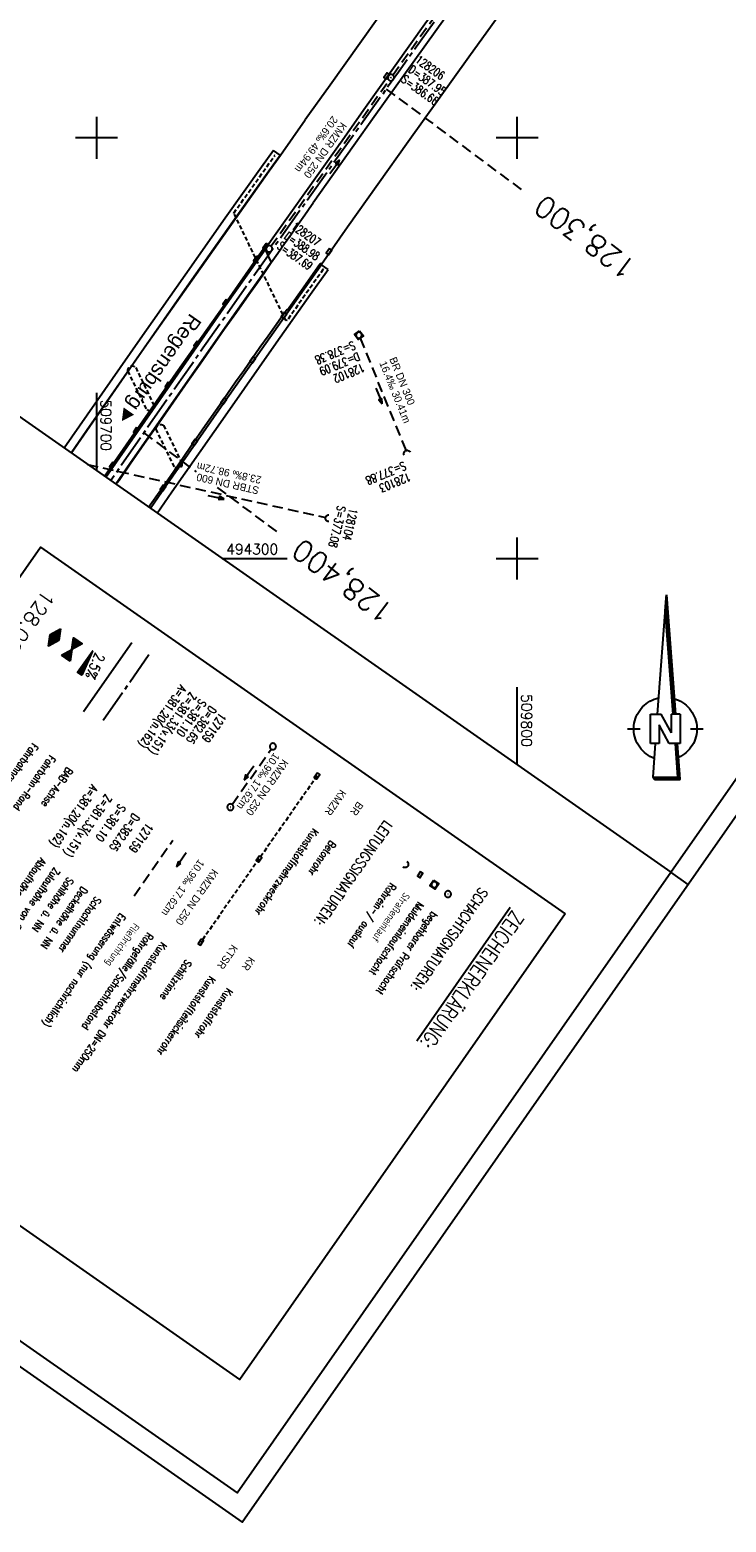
# Model space of a CAD drawing. Extents: x 509491 to 510385, y 494071 to 495171.
# Tile 2 of 9: x 509684 to 509850, y 494071 to 494426. Entities that reach past the tile are written whole.
import ezdxf
from ezdxf.enums import TextEntityAlignment as Align

# ---------------------------------------------------------------- set-up
doc = ezdxf.new("R2010")
doc.units = 0
doc.header["$LTSCALE"] = 10
doc.header["$MEASUREMENT"] = 0
for name, pattern in [('ACHSE', [5.5, 4, -0.5, 0.5, -0.5]), ('LT00', [0]), ('LT17', [0.15, 0.1, -0.05]), ('STRICHLINIE2', [0.375, 0.25, -0.125])]:
    doc.linetypes.add(name, pattern=pattern)
doc.layers.get('0').update_dxf_attribs({"linetype": 'LT00'})
for name, color, linetype in [('--HALTUNG', 7, 'STRICHLINIE2'), ('--HALTUNGSBESCHRIFT', 140, 'Continuous'), ('--SCHACHTBESCHRIFT', 5, 'Continuous'), ('--ZEICHENERKLÄR', 7, 'Continuous'), ('-BESCH', 7, 'STRICHLINIE2'), ('-BESCH-nachrichtlich', 81, 'STRICHLINIE2'), ('-BKAN001', 140, 'LT00'), ('-BSCH001', 5, 'LT00'), ('-Halt-Pfeil', 4, 'Continuous'), ('-RICHTUNG-NAME', 250, 'Continuous'), ('025', 7, 'Continuous'), ('035', 250, 'Continuous'), ('1401', 7, 'Continuous'), ('A-TEXT-KILOMETER', 30, 'LT17'), ('AX-020', 250, 'ACHSE'), ('HTP_WEST', 11, 'LT00'), ('QUER_OST', 11, 'LT00'), ('RAHMEN', 250, 'Continuous'), ('SCHLITZRINNE-KATASTER', 182, 'LT17'), ('V_AFBR_BAB', 250, 'LT00'), ('V_BFBR_BAB', 250, 'LT00'), ('V_BR_KAPPE', 30, 'LT00'), ('V_BR_WID', 30, 'LT17'), ('V_BRUECK', 30, 'LT17'), ('V_KA_MULD', 182, 'LT00'), ('V_KA_PRUF', 182, 'LT00'), ('V_RASTER', 250, 'LT00'), ('V_SINKK', 182, 'LT00'), ('V_UK_DURCH', 182, 'LT00')]:
    doc.layers.add(name, color=color, linetype=linetype)
doc.styles.add('Arial', font='ARIAL.TTF')
doc.styles.add('Haltungsbeschriftung', font='ARIAL.TTF', dxfattribs={"width": 0.75})
doc.styles.add('Kilometrierung', font='romans.shx')
doc.styles.add('ROMANS', font='romans.shx', dxfattribs={"width": 0.8})
doc.styles.add('schachtbeschriftung', font='romans.shx', dxfattribs={"height": 2})
doc.styles.get("Standard").update_dxf_attribs({"font": 'romans.shx', "width": 0.8})

# ---------------------------------------------------------------- blocks, each defined once
blk = doc.blocks.new('SYMB1401')
at = {"color": 0, "linetype": 'ByBlock'}
for p, q in [((-0.397083, 0.691572), (0.022917, 6.361572)), ((0.352917, 0.691572), (-0.027083, 5.691572)), ((0.362917, 0.691572), (-0.022083, 5.758572)), ((0.372917, 0.691572), (-0.017083, 5.825572)), ((0.382917, 0.691572), (-0.012083, 5.892572)), ((0.392917, 0.691572), (-0.007083, 5.958572)), ((0.402917, 0.691572), (-0.002083, 6.025572)), ((0.412917, 0.691572), (0.002917, 6.092572)), ((0.422917, 0.691572), (0.007917, 6.159572)), ((0.432917, 0.691572), (0.012917, 6.226572)), ((0.442917, 0.691572), (0.017917, 6.293572)), ((0.022917, 6.361572), (0.452917, 0.691572)), ((-0.727083, -0.708428), (-0.727083, 0.691572)), ((-0.727083, 0.691572), (-0.217083, 0.691572)), ((0.162917, -0.708428), (-0.327083, 0.181572)), ((-0.327083, 0.181572), (-0.327083, -0.708428)), ((0.272917, -0.198428), (-0.217083, 0.691572)), ((0.272917, -0.198428), (0.272917, 0.691572)), ((0.672917, 0.691572), (0.272917, 0.691572)), ((0.672917, 0.691572), (0.672917, -0.708428)), ((-1.827083, -0.008428), (-1.227083, -0.008428)), ((-0.327083, -0.708428), (-0.727083, -0.708428)), ((-0.507083, -0.708428), (-0.627083, -2.308428)), ((0.672917, -0.708428), (0.162917, -0.708428)), ((0.572917, -2.308428), (0.452917, -0.708428)), ((0.582916, -2.318428), (0.462917, -0.708428)), ((0.682917, -2.408428), (0.552917, -0.708428)), ((1.172916, -0.008428), (1.772917, -0.008428)), ((-0.627083, -2.308428), (0.572917, -2.308428)), ((-0.617083, -2.318428), (0.582916, -2.318428))]:
    blk.add_line(p, q, dxfattribs=at)
for points in [[(-1.526069, -0.059916), (-1.526094, 0.050035), (-1.518071, 0.159693), (-1.502041, 0.268469), (-1.47809, 0.37578), (-1.446348, 0.481049), (-1.406984, 0.583712), (-1.360209, 0.683217), (-1.306276, 0.779032), (-1.245473, 0.87064), (-1.178126, 0.957552), (-1.104597, 1.0393), (-1.025281, 1.115445), (-0.940603, 1.185579), (-0.851018, 1.249326), (-0.757006, 1.306344), (-0.659072, 1.356326), (-0.557742, 1.399004), (-0.45356, 1.434149), (-0.347084, 1.461573)], [(0.392916, 1.431572), (0.497466, 1.396917), (0.599189, 1.354678), (0.697537, 1.305084), (0.791977, 1.248403), (0.882001, 1.184941), (0.967121, 1.11504), (1.04688, 1.039078), (1.120846, 0.957464), (1.18862, 0.87064), (1.249835, 0.779074), (1.304163, 0.68326), (1.351308, 0.583716), (1.391017, 0.480979), (1.423076, 0.375604), (1.44731, 0.268159), (1.463591, 0.159225), (1.471828, 0.049389), (1.471979, -0.060755)], [(-0.557083, -1.408428), (-0.658433, -1.365798), (-0.75639, -1.315862), (-0.850428, -1.258889), (-0.940044, -1.195184), (-1.024754, -1.125089), (-1.104106, -1.048981), (-1.177673, -0.967268), (-1.245061, -0.880388), (-1.305907, -0.788808), (-1.359886, -0.693019), (-1.406707, -0.593536), (-1.446119, -0.490891), (-1.477911, -0.385637), (-1.501912, -0.278338), (-1.517993, -0.169569), (-1.526069, -0.059916)], [(-0.607083, -2.328428), (0.592916, -2.328428), (0.472917, -0.708428)], [(-0.597083, -2.338428), (0.602917, -2.338428), (0.482917, -0.708428)], [(-0.587083, -2.348428), (0.612917, -2.348428), (0.492917, -0.708428)], [(-0.577083, -2.358428), (0.622917, -2.358428), (0.502917, -0.708428)], [(-0.567083, -2.368428), (0.632917, -2.368428), (0.512917, -0.708428)], [(-0.557083, -2.378428), (0.642917, -2.378428), (0.522917, -0.708428)], [(-0.547083, -2.388428), (0.652917, -2.388428), (0.532917, -0.708428)], [(-0.537083, -2.398428), (0.662917, -2.398428), (0.542917, -0.708428)], [(-0.532084, -2.403428), (0.672917, -2.403428), (0.547917, -0.708428)], [(1.471979, -0.060755), (1.464042, -0.170612), (1.44806, -0.279591), (1.42412, -0.387102), (1.39235, -0.492564), (1.352922, -0.59541), (1.30605, -0.695083), (1.251985, -0.791045), (1.19102, -0.882778), (1.123485, -0.969787), (1.049743, -1.051603), (0.970192, -1.127784), (0.885263, -1.197918), (0.795414, -1.261626), (0.701129, -1.318565), (0.602918, -1.368428)], [(-0.627083, -2.308428), (-0.527083, -2.408428), (0.682917, -2.408428)]]:
    blk.add_lwpolyline(points, dxfattribs=at)
blk = doc.blocks.new('SYMB1107')
at = {"color": 0, "linetype": 'ByBlock'}
for points in [[(-0.2, 0), (-0.196157, 0.039018), (-0.184776, 0.076537), (-0.166294, 0.111114), (-0.141421, 0.141421), (-0.111114, 0.166294), (-0.076537, 0.184776), (-0.039018, 0.196157), (0, 0.2)], [(0, 0.2), (0.039018, 0.196157), (0.076537, 0.184776), (0.111114, 0.166294), (0.141421, 0.141421), (0.166294, 0.111114), (0.184776, 0.076537), (0.196157, 0.039018), (0.2, 0)]]:
    blk.add_lwpolyline(points, dxfattribs=at)
blk = doc.blocks.new('SYMB0003')
at = {"color": 0, "linetype": 'ByBlock'}
for p, q in [((-0.015712, 0), (0.010166, 0.012015)), ((0, -0.021257), (-0.015712, 0)), ((0.010166, 0.012015), (0, -0.021257))]:
    blk.add_line(p, q, dxfattribs=at)
for points in [[(-0.031395, 0.499013), (-0.093691, 0.491144), (-0.154509, 0.475528), (-0.21289, 0.452414), (-0.267913, 0.422164), (-0.318712, 0.385257), (-0.364484, 0.342274), (-0.404509, 0.293893), (-0.438154, 0.240877), (-0.464888, 0.184062), (-0.484292, 0.124345), (-0.496058, 0.062667), (-0.5, 0)], [(-0.5, 0), (-0.496058, -0.062667), (-0.484292, -0.124345), (-0.464888, -0.184062), (-0.438154, -0.240877), (-0.404509, -0.293893), (-0.364485, -0.342274), (-0.318712, -0.385257), (-0.267914, -0.422164), (-0.21289, -0.452414), (-0.154509, -0.475529), (-0.093691, -0.491144), (-0.031395, -0.499014), (0.031395, -0.499014)], [(0.5, 0), (0.496057, 0.062667), (0.484292, 0.124345), (0.464888, 0.184062), (0.438153, 0.240877), (0.404509, 0.293893), (0.364484, 0.342274), (0.318712, 0.385257), (0.267913, 0.422164), (0.21289, 0.452414), (0.154509, 0.475528), (0.093691, 0.491144), (0.031395, 0.499013), (-0.031395, 0.499013)], [(0.031395, -0.499014), (0.093691, -0.491144), (0.154509, -0.475529), (0.21289, -0.452414), (0.267914, -0.422164), (0.318712, -0.385257), (0.364485, -0.342274), (0.404509, -0.293893), (0.438154, -0.240877), (0.464889, -0.184062), (0.484292, -0.124345), (0.496058, -0.062667), (0.5, 0)]]:
    blk.add_lwpolyline(points, dxfattribs=at)
blk = doc.blocks.new('SYMB1210')
at = {"color": 0, "linetype": 'ByBlock'}
blk.add_line((0.018815, -0.179014), (0.055623, -0.17119), dxfattribs=at)
for points in [[(-0.2, -0.2), (-0.2, 0.2), (0.2, 0.2), (0.2, -0.2), (-0.2, -0.2)], [(0.018815, 0.179014), (-0.018815, 0.179014), (-0.055623, 0.17119), (-0.09, 0.155885), (-0.120444, 0.133766), (-0.145623, 0.105801), (-0.164438, 0.073213), (-0.176067, 0.037424), (-0.18, 0)], [(-0.18, 0), (-0.176067, -0.037424), (-0.164438, -0.073213), (-0.145623, -0.105801), (-0.120444, -0.133766), (-0.09, -0.155885), (-0.055623, -0.17119), (-0.018815, -0.179014), (0.018815, -0.179014)], [(0.18, 0), (0.176067, 0.037424), (0.164438, 0.073213), (0.145623, 0.105801), (0.120444, 0.133766), (0.09, 0.155885), (0.055623, 0.17119), (0.018815, 0.179014)], [(0.055623, -0.17119), (0.09, -0.155885), (0.120444, -0.133766), (0.145623, -0.105801), (0.164438, -0.073213), (0.176067, -0.037424), (0.18, 0)]]:
    blk.add_lwpolyline(points, dxfattribs=at)
blk = doc.blocks.new('SYMB0011')
at = {"color": 0, "linetype": 'ByBlock'}
for p, q in [((0.5, 0), (-0.5, 0)), ((0, 0.5), (0, -0.5))]:
    blk.add_line(p, q, dxfattribs=at)
blk = doc.blocks.new('SYMB0652')
at = {"color": 0, "linetype": 'ByBlock'}
blk.add_lwpolyline([(-0.15, -0.075), (0.15, -0.075), (0.15, 0.075), (-0.15, 0.075), (-0.15, -0.075)], dxfattribs=at)
blk = doc.blocks.new('SYMB0071')
at = {"color": 0, "linetype": 'ByBlock'}
for p, q in [((-0.5, 0), (0, 0.25)), ((0, -0.25), (-0.5, 0)), ((-0.5, 0), (-0.5, 0)), ((-0.48, -0.01), (-0.48, 0.01)), ((-0.46, -0.02), (-0.46, 0.02)), ((-0.44, -0.03), (-0.44, 0.03)), ((-0.42, -0.04), (-0.42, 0.04)), ((-0.4, -0.05), (-0.4, 0.05)), ((-0.38, -0.06), (-0.38, 0.06)), ((-0.36, -0.07), (-0.36, 0.07)), ((-0.34, -0.08), (-0.34, 0.08)), ((-0.32, -0.09), (-0.32, 0.09)), ((-0.3, -0.1), (-0.3, 0.1)), ((-0.28, -0.11), (-0.28, 0.11)), ((-0.26, -0.12), (-0.26, 0.12)), ((-0.24, -0.13), (-0.24, 0.13)), ((-0.22, -0.14), (-0.22, 0.14)), ((-0.2, -0.15), (-0.2, 0.15)), ((-0.18, -0.16), (-0.18, 0.16)), ((-0.16, -0.17), (-0.16, 0.17)), ((-0.14, -0.18), (-0.14, 0.18)), ((-0.12, -0.19), (-0.12, 0.19)), ((-0.1, -0.2), (-0.1, 0.2)), ((-0.08, -0.21), (-0.08, 0.21)), ((-0.06, -0.22), (-0.06, 0.22)), ((-0.04, -0.23), (-0.04, 0.23)), ((-0.02, -0.24), (-0.02, 0.24)), ((0, 0.25), (0.5, 0)), ((0, -0.25), (0, 0.25)), ((0.5, 0), (0, -0.25)), ((0.02, -0.24), (0.02, 0.24)), ((0.04, -0.23), (0.04, 0.23)), ((0.06, -0.22), (0.06, 0.22)), ((0.08, -0.21), (0.08, 0.21)), ((0.1, -0.2), (0.1, 0.2)), ((0.12, -0.19), (0.12, 0.19)), ((0.14, -0.18), (0.14, 0.18)), ((0.16, -0.17), (0.16, 0.17)), ((0.18, -0.16), (0.18, 0.16)), ((0.2, -0.15), (0.2, 0.15)), ((0.22, -0.14), (0.22, 0.14)), ((0.24, -0.13), (0.24, 0.13)), ((0.26, -0.12), (0.26, 0.12)), ((0.28, -0.11), (0.28, 0.11)), ((0.3, -0.1), (0.3, 0.1)), ((0.32, -0.09), (0.32, 0.09)), ((0.34, -0.08), (0.34, 0.08)), ((0.36, -0.07), (0.36, 0.07)), ((0.38, -0.06), (0.38, 0.06)), ((0.4, -0.05), (0.4, 0.05)), ((0.42, -0.04), (0.42, 0.04)), ((0.44, -0.03), (0.44, 0.03)), ((0.46, -0.02), (0.46, 0.02)), ((0.48, -0.01), (0.48, 0.01))]:
    blk.add_line(p, q, dxfattribs=at)
blk = doc.blocks.new('SYMB0072')
at = {"color": 0, "linetype": 'ByBlock'}
for p, q in [((-0.5, -0.25), (-0.5, 0.25)), ((-0.5, 0.25), (0, 0)), ((-0.5, -0.25), (-0.5, 0.25)), ((0, 0), (-0.5, -0.25)), ((-0.48, -0.24), (-0.48, 0.24)), ((-0.46, -0.23), (-0.46, 0.23)), ((-0.44, -0.22), (-0.44, 0.22)), ((-0.42, -0.21), (-0.42, 0.21)), ((-0.4, -0.2), (-0.4, 0.2)), ((-0.38, -0.19), (-0.38, 0.19)), ((-0.36, -0.18), (-0.36, 0.18)), ((-0.34, -0.17), (-0.34, 0.17)), ((-0.32, -0.16), (-0.32, 0.16)), ((-0.3, -0.15), (-0.3, 0.15)), ((-0.28, -0.14), (-0.28, 0.14)), ((-0.26, -0.13), (-0.26, 0.13)), ((-0.24, -0.12), (-0.24, 0.12)), ((-0.22, -0.11), (-0.22, 0.11)), ((-0.2, -0.1), (-0.2, 0.1)), ((-0.18, -0.09), (-0.18, 0.09)), ((-0.16, -0.08), (-0.16, 0.08)), ((-0.14, -0.07), (-0.14, 0.07)), ((-0.12, -0.06), (-0.12, 0.06)), ((-0.1, -0.05), (-0.1, 0.05)), ((-0.08, -0.04), (-0.08, 0.04)), ((-0.06, -0.03), (-0.06, 0.03)), ((-0.04, -0.02), (-0.04, 0.02)), ((-0.02, -0.01), (-0.02, 0.01)), ((0.02, -0.01), (0.02, 0.01)), ((0.04, -0.02), (0.04, 0.02)), ((0.06, -0.03), (0.06, 0.03)), ((0.08, -0.04), (0.08, 0.04)), ((0.1, -0.05), (0.1, 0.05)), ((0.12, -0.06), (0.12, 0.06)), ((0.14, -0.07), (0.14, 0.07)), ((0.16, -0.08), (0.16, 0.08)), ((0.18, -0.09), (0.18, 0.09)), ((0.2, -0.1), (0.2, 0.1)), ((0.22, -0.11), (0.22, 0.11)), ((0.24, -0.12), (0.24, 0.12)), ((0.26, -0.13), (0.26, 0.13)), ((0.28, -0.14), (0.28, 0.14)), ((0.3, -0.15), (0.3, 0.15)), ((0.32, -0.16), (0.32, 0.16)), ((0.34, -0.17), (0.34, 0.17)), ((0.36, -0.18), (0.36, 0.18)), ((0.38, -0.19), (0.38, 0.19)), ((0.4, -0.2), (0.4, 0.2)), ((0.42, -0.21), (0.42, 0.21)), ((0.44, -0.22), (0.44, 0.22)), ((0.46, -0.23), (0.46, 0.23)), ((0.48, -0.24), (0.48, 0.24)), ((0.5, -0.25), (0.5, 0.25))]:
    blk.add_line(p, q, dxfattribs=at)
blk.add_lwpolyline([(0, 0), (0.5, 0.25), (0.5, -0.25), (0, 0)], dxfattribs=at)
blk = doc.blocks.new('SYMB0070')
at = {"color": 0, "linetype": 'ByBlock'}
for p, q in [((-0.5, 0), (0.2, 0)), ((0.5, 0), (0.2, 0.1)), ((0.2, 0.1), (0.2, 0)), ((0.468, 0), (0.21, 0.086)), ((0.21, 0.086), (0.21, -0.086)), ((0.21, -0.086), (0.468, 0)), ((0.22, -0.072), (0.437, 0)), ((0.23, -0.058), (0.405, 0)), ((0.24, -0.045), (0.374, 0)), ((0.342, 0), (0.25, 0.031)), ((0.25, 0.031), (0.25, -0.031)), ((0.25, -0.031), (0.342, 0)), ((0.26, -0.017), (0.31, 0)), ((0.27, -0.003), (0.279, 0))]:
    blk.add_line(p, q, dxfattribs=at)
for points in [[(0.2, 0), (0.2, -0.1), (0.5, 0)], [(0.437, 0), (0.22, 0.072), (0.22, -0.072)], [(0.405, 0), (0.23, 0.058), (0.23, -0.058)], [(0.374, 0), (0.24, 0.045), (0.24, -0.045)], [(0.31, 0), (0.26, 0.017), (0.26, -0.017)], [(0.279, 0), (0.27, 0.003), (0.27, -0.003)]]:
    blk.add_lwpolyline(points, dxfattribs=at)

msp = doc.modelspace()

# ---------------------------------------------------------------- linework, layer by layer
at = {"layer": '--HALTUNG'}
msp.add_line((509732.25, 494241.53), (509741.48, 494254.72), dxfattribs=at)
at = {"layer": '-BESCH'}
for p, q in [((509770.41, 494414.95), (509798.62, 494454.38)), ((509741.46, 494374.25), (509769.54, 494413.73)), ((509762.65, 494352.39), (509773.53, 494325.69)), ((509697.86, 494322.37), (509754.45, 494309.75))]:
    msp.add_line(p, q, dxfattribs=at)
at = {"layer": '-BESCH-nachrichtlich'}
msp.add_line((509708.91, 494219.85), (509718.13, 494233.05), dxfattribs=at)
at = {"layer": '025'}
msp.add_lwpolyline([(509811.43, 494215.52), (509734.08, 494104.87), (509609.34, 494192.08), (509686.7, 494302.72)], close=True, dxfattribs=at)
at = {"layer": 'A-TEXT-KILOMETER', "ltscale": 2.5}
for p, q in [((509768.87, 494411.61), (509800.96, 494387.72)), ((509711.24, 494329.88), (509723.7, 494320.61)), ((509728.7, 494316.89), (509743.35, 494305.98))]:
    msp.add_line(p, q, dxfattribs=at)
at = {"layer": 'AX-020', "ltscale": 0.2}
msp.add_line((509712.45, 494277.09), (509700.99, 494260.7), dxfattribs=at)
at = {"layer": 'AX-020', "ltscale": 0.2, "flags": 128}
msp.add_lwpolyline([(510253.44, 495062.59), (510251.34, 495059.76), (510242.1, 495047.33), (510232.85, 495034.9), (510223.59, 495022.48), (510214.32, 495010.07), (510205.04, 494997.66), (510195.75, 494985.26), (510186.46, 494972.87), (510177.16, 494960.48), (510167.85, 494948.09), (510158.54, 494935.71), (510149.22, 494923.33), (510139.9, 494910.96), (510130.58, 494898.59), (510121.25, 494886.22), (510111.92, 494873.85), (510093.26, 494849.12), (510080.64, 494832.41), (510059.08, 494803.86), (510048.31, 494789.58), (510037.53, 494775.3), (510026.76, 494761.01), (510016, 494746.73), (510005.24, 494732.44), (509994.49, 494718.14), (509983.74, 494703.84), (509973, 494689.53), (509962.27, 494675.22), (509951.56, 494660.9), (509940.85, 494646.57), (509930.15, 494632.23), (509919.47, 494617.88), (509908.8, 494603.52), (509898.14, 494589.15), (509887.5, 494574.77), (509876.88, 494560.38), (509866.27, 494545.97), (509855.69, 494531.56), (509845.12, 494517.12), (509834.57, 494502.68), (509824.04, 494488.21), (509813.53, 494473.73), (509803.05, 494459.24), (509792.59, 494444.73), (509782.16, 494430.2), (509771.75, 494415.65), (509761.37, 494401.08), (509751.01, 494386.49), (509740.69, 494371.89), (509730.39, 494357.26), (509720.13, 494342.61), (509709.89, 494327.94), (509703.36, 494318.53)], dxfattribs=at)
at = {"layer": 'QUER_OST'}
for p, q in [((509698.83, 494277.75), (509698.88, 494277.72)), ((509698.99, 494277.96), (509698.98, 494277.97)), ((509696.34, 494274.19), (509697.1, 494273.66)), ((509696.41, 494274.3), (509697.16, 494273.78)), ((509697.21, 494273.9), (509696.49, 494274.41)), ((509697.26, 494274.02), (509696.56, 494274.51)), ((509696.64, 494274.62), (509697.32, 494274.15)), ((509696.72, 494274.73), (509697.37, 494274.27)), ((509697.43, 494274.39), (509696.79, 494274.84)), ((509697.48, 494274.52), (509696.87, 494274.94)), ((509696.94, 494275.05), (509697.53, 494274.64)), ((509697.02, 494275.16), (509697.59, 494274.76)), ((509697.64, 494274.89), (509697.09, 494275.27)), ((509697.69, 494275.01), (509697.17, 494275.38)), ((509697.25, 494275.49), (509697.75, 494275.13)), ((509697.32, 494275.59), (509697.8, 494275.25)), ((509697.86, 494275.38), (509697.4, 494275.7)), ((509697.91, 494275.5), (509697.47, 494275.81)), ((509697.55, 494275.92), (509697.96, 494275.63)), ((509697.62, 494276.02), (509698.02, 494275.75)), ((509698.07, 494275.87), (509697.7, 494276.13)), ((509698.13, 494275.99), (509697.77, 494276.24)), ((509697.85, 494276.35), (509698.18, 494276.12)), ((509697.92, 494276.46), (509698.23, 494276.24)), ((509698.29, 494276.36), (509698, 494276.57)), ((509698.34, 494276.49), (509698.07, 494276.67)), ((509698.15, 494276.78), (509698.4, 494276.61)), ((509698.23, 494276.89), (509698.45, 494276.73)), ((509698.5, 494276.86), (509698.3, 494277)), ((509698.56, 494276.98), (509698.38, 494277.1)), ((509698.45, 494277.21), (509698.61, 494277.1)), ((509698.53, 494277.32), (509698.66, 494277.22)), ((509698.72, 494277.35), (509698.6, 494277.43)), ((509698.77, 494277.47), (509698.68, 494277.54)), ((509698.76, 494277.65), (509698.83, 494277.6)), ((509695.51, 494273), (509696.51, 494272.3)), ((509696.56, 494272.42), (509695.58, 494273.11)), ((509696.62, 494272.55), (509695.66, 494273.22)), ((509695.74, 494273.33), (509696.67, 494272.67)), ((509695.81, 494273.43), (509696.72, 494272.79)), ((509696.78, 494272.92), (509695.89, 494273.54)), ((509696.83, 494273.04), (509695.96, 494273.65)), ((509696.04, 494273.76), (509696.89, 494273.16)), ((509696.11, 494273.86), (509696.94, 494273.28)), ((509696.99, 494273.41), (509696.19, 494273.97)), ((509697.05, 494273.53), (509696.26, 494274.08))]:
    msp.add_line(p, q, dxfattribs=at)
msp.add_lwpolyline([(509696.49, 494272.26), (509695.48, 494272.96), (509699.01, 494278), (509696.49, 494272.26)], dxfattribs=at)
at = {"layer": 'RAHMEN'}
msp.add_line((509840.64, 494222.55), (509836.54, 494225.42), dxfattribs=at)
for points in [[(510141.55, 495171.32), (509491.22, 494241.11), (509734.64, 494070.93), (510384.96, 495001.15), (510141.55, 495171.32)], [(510131.32, 495147.97), (509601.32, 494389.86), (509836.54, 494225.42), (510366.54, 494983.53), (510131.32, 495147.97)]]:
    msp.add_lwpolyline(points, dxfattribs=at)
at = {"layer": 'RAHMEN', "flags": 128}
msp.add_lwpolyline([(509601.32, 494389.86), (509498.19, 494242.34), (509733.4, 494077.9), (509836.54, 494225.42)], dxfattribs=at)
at = {"layer": 'SCHLITZRINNE-KATASTER'}
msp.add_line((509752.41, 494248.33), (509724.78, 494208.81), dxfattribs=at)
at = {"layer": 'V_AFBR_BAB'}
for p, q in [((509743.69, 494395.88), (509749.6, 494404.28)), ((509743.64, 494395.9), (509743.69, 494395.88)), ((509753.45, 494369.97), (509753.19, 494370.11)), ((509708.35, 494279.96), (509696.89, 494263.56))]:
    msp.add_line(p, q, dxfattribs=at)
for points in [[(509757.79, 494398.58), (509757.36, 494397.92), (509749.12, 494386.29), (509740.57, 494374.27), (509740.38, 494374.46), (509739.77, 494373.71), (509730.48, 494360.39), (509718.95, 494344.05), (509705.07, 494324.14), (509701.9, 494319.55)], [(509693.97, 494325.09), (509697.67, 494330.42), (509711.35, 494350.07), (509722.72, 494366.28), (509732.08, 494379.53), (509741.04, 494392.17), (509743.69, 494395.88)], [(509704.61, 494317.65), (509705.33, 494318.68), (509707.97, 494322.49), (509711.4, 494327.42), (509714.84, 494332.35), (509718.28, 494337.28), (509721.72, 494342.2), (509724.6, 494346.31), (509727.47, 494350.41), (509730.36, 494354.51), (509733.24, 494358.61), (509734.9, 494360.96), (509736.56, 494363.31), (509738.22, 494365.66), (509739.88, 494368.01), (509741.53, 494370.36), (509743.12, 494372.64), (509744.71, 494374.91), (509746.3, 494377.19), (509747.89, 494379.46), (509749.49, 494381.73), (509751.09, 494383.99), (509751.49, 494384.56)], [(509753.45, 494369.97), (509759.08, 494378.08), (509759.65, 494378.86)], [(509745.3, 494359.33), (509745.4, 494359.11), (509749.12, 494364.33), (509753.19, 494370.11)], [(509712.37, 494312.23), (509715.64, 494316.92), (509719.04, 494321.81), (509722.44, 494326.7), (509725.84, 494331.6), (509729.24, 494336.49), (509731.15, 494339.24), (509733.06, 494341.99), (509734.98, 494344.74), (509736.9, 494347.48), (509738.82, 494350.22), (509740.76, 494352.96), (509742.27, 494355.08), (509743.78, 494357.21), (509745.3, 494359.33)]]:
    msp.add_lwpolyline(points, dxfattribs=at)
at = {"layer": 'V_BFBR_BAB'}
for points in [[(509759.65, 494378.86), (509774.07, 494399.16), (509788.49, 494419.28), (509806.14, 494443.87), (509823.66, 494468.12), (509841.25, 494492.35), (509858.94, 494516.59), (509876.66, 494540.72), (509894.43, 494564.78), (509912.29, 494588.99), (509930.16, 494612.98), (509942.13, 494629.02), (509954.02, 494645.02), (509969.02, 494665.05), (509987.01, 494689.04), (510005.1, 494713.03), (510020.38, 494732.59), (510036.17, 494751.98), (510051.22, 494771.87), (510069.31, 494795.85), (510087.43, 494819.84)], [(509968.71, 494702.89), (509950.77, 494678.98), (509935.73, 494658.88), (509923.77, 494642.86), (509911.79, 494626.79), (509893.9, 494602.7), (509876.14, 494578.73), (509858.23, 494554.39), (509840.45, 494530.19), (509822.81, 494506.04), (509805.08, 494481.57), (509787.48, 494457.34), (509770.01, 494433), (509755.5, 494412.55), (509749.6, 494404.28)], [(509946.04, 494650.99), (509934.15, 494635.05), (509922.25, 494619.08), (509904.33, 494595.01), (509886.48, 494570.86), (509868.67, 494546.68), (509850.88, 494522.51), (509833.24, 494498.3), (509815.61, 494474.02), (509798.09, 494449.77), (509780.5, 494425.26), (509765.99, 494404.98), (509751.49, 494384.56)], [(509757.79, 494398.58), (509763.57, 494406.75), (509778.05, 494427.11), (509795.6, 494451.56), (509813.22, 494475.8), (509830.71, 494499.94), (509848.46, 494524.26), (509866.24, 494548.43), (509884.04, 494572.62), (509901.91, 494596.77), (509919.77, 494620.79), (509931.73, 494636.83), (509943.66, 494652.83)]]:
    msp.add_lwpolyline(points, dxfattribs=at)
at = {"layer": 'V_BR_KAPPE'}
for p, q in [((509743.64, 494395.9), (509742.03, 494397.04)), ((509755.03, 494368.71), (509753.45, 494369.85))]:
    msp.add_line(p, q, dxfattribs=at)
for points in [[(509742.03, 494397.04), (509739.2, 494393.04), (509730.58, 494380.92), (509721.02, 494367.36), (509709.83, 494351.36), (509695.97, 494331.47), (509692.33, 494326.23)], [(509693.92, 494325.12), (509697.63, 494330.45), (509711.28, 494350.08), (509722.66, 494366.33), (509732, 494379.59), (509740.98, 494392.21), (509743.64, 494395.9)], [(509702.18, 494319.35), (509705.43, 494324.05), (509719.31, 494343.92), (509730.76, 494360.3), (509740.04, 494373.45)], [(509741.51, 494370.4), (509733.17, 494358.66), (509721.66, 494342.24), (509707.92, 494322.52), (509704.57, 494317.68)], [(509740.04, 494373.45), (509740.53, 494372.48), (509740.81, 494371.89), (509741.51, 494370.4)], [(509753.45, 494369.85), (509749.31, 494364.01), (509741.19, 494352.5), (509729.63, 494336.04), (509716.34, 494316.95), (509712.84, 494311.9)], [(509714.43, 494310.79), (509717.92, 494315.84), (509731.09, 494334.74), (509742.71, 494351.31), (509750.89, 494362.84), (509755.03, 494368.71)]]:
    msp.add_lwpolyline(points, dxfattribs=at)
at = {"layer": 'V_BR_WID'}
msp.add_lwpolyline([(509753.9, 494368.78), (509745.28, 494356.62), (509744.95, 494356.67), (509732.63, 494382.15), (509742.36, 494395.84)], dxfattribs=at)
at = {"layer": 'V_BRUECK'}
for p, q in [((509709.3, 494345.4), (509713.63, 494336.43)), ((509711.83, 494335.56), (509707.49, 494344.52)), ((509715.94, 494331.65), (509720.26, 494322.67)), ((509718.49, 494321.78), (509714.14, 494330.77))]:
    msp.add_line(p, q, dxfattribs=at)
at = {"layer": 'V_BRUECK', "flags": 128}
for points in [[(509707.49, 494344.52, -0.177136), (509707.54, 494345.22, -0.177136), (509708.04, 494345.72, -0.17384), (509708.72, 494345.79, -0.17384), (509709.3, 494345.4)], [(509713.63, 494336.43, -0.168178), (509713.59, 494335.77, -0.168178), (509713.15, 494335.27, -0.184105), (509712.43, 494335.16, -0.184105), (509711.83, 494335.56)], [(509714.14, 494330.77, -0.120119), (509714.29, 494331.29, -0.120119), (509714.66, 494331.68, -0.150357), (509715.3, 494331.86, -0.150357), (509715.94, 494331.65)], [(509720.26, 494322.67, -0.176713), (509720.22, 494321.98, -0.176713), (509719.75, 494321.48, -0.176806), (509719.06, 494321.4, -0.176806), (509718.49, 494321.78)]]:
    msp.add_lwpolyline(points, format="xyb", dxfattribs=at)
at = {"layer": 'V_RASTER'}
for p, q in [((509700, 494405), (509700, 494395)), ((509800, 494395), (509800, 494405)), ((509705, 494400), (509695, 494400)), ((509805, 494400), (509795, 494400)), ((509700, 494339.37), (509700, 494320.87)), ((509800, 494295), (509800, 494305)), ((509729.86, 494300), (509745.33, 494300)), ((509795, 494300), (509805, 494300)), ((509795, 494300), (509805, 494300)), ((509800, 494250.96), (509800, 494269.46))]:
    msp.add_line(p, q, dxfattribs=at)

# ---------------------------------------------------------------- block references
at = {"layer": '-Halt-Pfeil', "yscale": 4.000000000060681, "zscale": 4}
for p, xscale, rotation in [((509756.61, 494393.14), 4.000000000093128, 54.57010242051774), ((509767.17, 494338.65), 4.000000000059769, 292.1727224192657), ((509728.39, 494314.59), 3.999999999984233, 347.4326324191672), ((509736.21, 494248.98), 3.999999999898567, 235.0422224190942), ((509720.16, 494228.37), 3.999999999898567, 235.0422224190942)]:
    msp.add_blockref('SYMB0070', p, dxfattribs=dict(at, xscale=xscale, rotation=rotation))
at = {"layer": '1401', "xscale": 4.999999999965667, "yscale": 4.999999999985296, "zscale": 5, "rotation": 0.001012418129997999}
msp.add_blockref('SYMB1401', (509835.34, 494259.55), dxfattribs=at)
at = {"layer": 'HTP_WEST', "yscale": 4.999999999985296, "zscale": 5}
for name, p, xscale, rotation in [('SYMB0071', (509690.02, 494281.23), 4.999999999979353, 235.0465339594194), ('SYMB0072', (509694.12, 494278.37), 5.000000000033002, 55.04222241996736)]:
    msp.add_blockref(name, p, dxfattribs=dict(at, xscale=xscale, rotation=rotation))
at = {"layer": 'V_BR_WID', "xscale": 0.09999999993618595, "yscale": 0.09999999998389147, "zscale": 0.1, "rotation": 235.0422224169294}
for p in [(509742.36, 494395.84), (509732.63, 494382.15), (509753.9, 494368.78), (509744.95, 494356.67), (509745.28, 494356.62)]:
    msp.add_blockref('SYMB0011', p, dxfattribs=at)
at = {"layer": 'V_KA_MULD', "yscale": 3.799999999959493, "zscale": 3.8}
for p, xscale, rotation in [((509762.35, 494353.11), 3.800000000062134, 216.7915734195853), ((509780.3, 494222.5), 3.799999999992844, 235.0422224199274)]:
    msp.add_blockref('SYMB1210', p, dxfattribs=dict(at, xscale=xscale, rotation=rotation))
at = {"layer": 'V_KA_PRUF', "xscale": 1.500000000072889, "yscale": 1.499999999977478, "zscale": 1.5, "rotation": 235.0422224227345}
for p in [(509769.98, 494414.34), (509741.03, 494373.64), (509741.91, 494255.34), (509731.82, 494240.91), (509783.53, 494220.24)]:
    msp.add_blockref('SYMB0003', p, dxfattribs=at)
at = {"layer": 'V_SINKK', "yscale": 4.499999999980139, "zscale": 4.5}
for p, xscale, rotation in [((509768.94, 494414.72), 4.50000000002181, 54.61619858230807), ((509740.19, 494374.19), 4.500000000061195, 235.0422224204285), ((509755.25, 494372.95), 4.500000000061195, 235.0422224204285), ((509738, 494371.18), 4.500000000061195, 235.0422224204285), ((509730.71, 494360.82), 4.500000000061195, 235.0422224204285), ((509744.53, 494357.82), 4.500000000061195, 235.0422224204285), ((509723.8, 494350.93), 4.500000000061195, 235.0422224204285), ((509737.11, 494347.23), 4.500000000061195, 235.0422224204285), ((509716.94, 494341.19), 4.500000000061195, 235.0422224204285), ((509730.19, 494337.42), 4.500000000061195, 235.0422224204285), ((509709.4, 494330.38), 4.500000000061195, 235.0422224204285), ((509723.34, 494327.61), 4.500000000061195, 235.0422224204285), ((509703.72, 494322.2), 4.500000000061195, 235.0422224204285), ((509715.78, 494316.81), 4.500000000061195, 235.0422224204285), ((509752.41, 494248.33), 4.500000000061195, 235.0422224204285), ((509738.6, 494228.57), 4.500000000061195, 235.0422224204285), ((509776.92, 494224.86), 4.500000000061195, 235.0422224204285), ((509724.78, 494208.81), 4.500000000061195, 235.0422224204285)]:
    msp.add_blockref('SYMB0652', p, dxfattribs=dict(at, xscale=xscale, rotation=rotation))
at = {"layer": 'V_UK_DURCH', "yscale": 4.000000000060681, "zscale": 4}
for p, xscale, rotation in [((509773.83, 494324.95), 4.00000000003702, 24.61487502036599), ((509755.23, 494309.58), 3.999999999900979, 91.06438586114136), ((509773.3, 494227.33), 3.999999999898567, 235.0422224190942)]:
    msp.add_blockref('SYMB1107', p, dxfattribs=dict(at, xscale=xscale, rotation=rotation))

# ---------------------------------------------------------------- texts
at = {"layer": '--HALTUNGSBESCHRIFT', "style": 'Haltungsbeschriftung', "width": 0.95}
for s, p in [('10.9‰ 17.62m', (509737.7, 494247.56)), ('KMZR DN 250', (509739.81, 494246.08))]:
    msp.add_text(s, height=1.8, rotation=235.0422, dxfattribs=at).set_placement(p, align=Align.CENTER)
for s, p in [('KMZR', (509757.98, 494245.26)), ('BR', (509762.08, 494242.4)), ('10.9‰ 17.62m', (509724.3, 494228.66)), ('KMZR DN 250', (509727.57, 494226.37)), ('KTSR', (509732.21, 494208.39)), ('KR', (509736.31, 494205.53))]:
    msp.add_text(s, height=1.8, rotation=235.0422, dxfattribs=at).set_placement(p)
at = {"layer": '--SCHACHTBESCHRIFT', "style": 'schachtbeschriftung', "width": 0.75}
for s, p in [('A=381.20(n.162)', (509719.89, 494270.09)), ('Z=381.33(v.151)', (509722.25, 494268.44)), ('S=381.10', (509724.61, 494266.79)), ('D=382.65', (509726.97, 494265.14)), ('127159', (509729.33, 494263.49)), ('A=381.20(n.162)', (509698.86, 494246.44)), ('Z=381.33(v.151)', (509702.13, 494244.15)), ('S=381.10', (509705.41, 494241.86)), ('D=382.65', (509708.69, 494239.57)), ('127159', (509711.97, 494237.28))]:
    msp.add_text(s, height=2, rotation=235.0423, dxfattribs=at).set_placement(p)
at = {"layer": '--ZEICHENERKLÄR', "linetype": 'Continuous', "style": 'ROMANS', "width": 0.8}
for s, p in [('Fahrbahnquerneigung', (509684.78, 494256.28)), ('Fahrbahn-Rand', (509688.88, 494253.42)), ('BAB-Achse', (509692.98, 494250.55)), ('Kunststoffmehrzweckrohr', (509751.46, 494235.94)), ('Betonrohr', (509755.56, 494233.07)), ('Ablaufhöhe nach Schacht 162', (509686.67, 494229.02)), ('Zulaufhöhe von Schacht 151', (509689.95, 494226.73)), ('Sohlhöhe ü. NN', (509693.23, 494224.44)), ('Deckelhöhe ü. NN', (509696.51, 494222.14)), ('Rohrein-/ auslauf', (509769.87, 494223.07)), ('Schachtnummer', (509699.79, 494219.85)), ('Muldeneinlaufschacht', (509776.43, 494218.49)), ('Straßeneinlauf', (509773.15, 494220.78)), ('Entwässerung (nur nachrichtlich)', (509705.56, 494215.82)), ('begehbarer Prüfschacht', (509779.7, 494216.2)), ('Rohrgefälle/Schachtabstand', (509712.11, 494211.24)), ('Fließrichtung', (509708.84, 494213.53)), ('Kunststoffmehrzweckrohr DN=250mm', (509715.39, 494208.94)), ('Schlitzrinne', (509721.29, 494204.82)), ('Kunststoffteilsickerrohr', (509726.94, 494200.87)), ('Kunststoffrohr', (509731.04, 494198))]:
    msp.add_text(s, height=1.8, rotation=235.0422, dxfattribs=at).set_placement(p)
at = {"layer": '-BKAN001', "style": 'Haltungsbeschriftung', "width": 0.95}
for s, rotation, p in [('20.6‰ 49.94m', 234.5701, (509756.05, 494405.38)), ('KMZR DN 250', 234.5701, (509758.13, 494403.9)), ('16.4‰ 30.41m', 292.1727, (509767.17, 494346.49)), ('BR DN 300', 292.1727, (509769.54, 494347.46)), ('23.8‰ 98.72m', 167.4326, (509739.32, 494319.49)), ('STBR DN 600', 167.4326, (509738.76, 494317))]:
    msp.add_text(s, height=1.8, rotation=rotation, dxfattribs=at).set_placement(p)
at = {"layer": '-BSCH001', "style": 'schachtbeschriftung'}
for s, rotation, width, p in [('D=387.95', 324.4267, 0.75, (509773.91, 494415.81)), ('128206', 324.4267, 0.75, (509775.59, 494418.16)), ('S=386.66', 324.4267, 0.75, (509772.24, 494413.47)), ('D=388.98', 324.5701, 0.7, (509744.43, 494376.22)), ('128207', 324.5701, 0.75, (509746.1, 494378.56)), ('S=387.69', 324.5701, 0.7, (509742.76, 494373.87)), ('S=378.38', 202.1727, 0.75, (509761.02, 494351.76)), ('D=379.09', 202.1727, 0.75, (509762.1, 494349.09)), ('128102', 202.1727, 0.75, (509763.19, 494346.43)), ('S=377.88', 202.1727, 0.75, (509773.06, 494323.11)), ('128103', 202.1727, 0.75, (509774.15, 494320.45)), ('S=377.08', 257.4294, 0.75, (509757.34, 494312.7)), ('128104', 257.4294, 0.75, (509760.15, 494312.07))]:
    msp.add_text(s, height=2, rotation=rotation, dxfattribs=dict(at, width=width)).set_placement(p)
at = {"layer": '-RICHTUNG-NAME', "insert": (509703.39, 494333.32), "char_height": 3.5, "width": 39.76, "attachment_point": 9, "rotation": 235.0422, "style": 'Arial'}
msp.add_mtext('\\pt4,12,15.5,23.75;{\\fSwis721 BlkOul BT|b0|i0|c0|p82;Regensburg\\fArial|b0|i0|c0|p32;►}', dxfattribs=at)
at = {"layer": '025', "width": 0.8}
for s, p in [('LEITUNGSSIGNATUREN:', (509768.45, 494237.94)), ('SCHACHTSIGNATUREN:', (509791.16, 494222.07))]:
    msp.add_text(s, height=2.5, rotation=235.0422, dxfattribs=at).set_placement(p)
at = {"layer": '035', "linetype": 'Continuous', "width": 0.8}
msp.add_text('%%UZEICHENERKLÄRUNG:', height=3.5, rotation=235.0422, dxfattribs=at).set_placement((509798.91, 494216.65))
at = {"layer": 'A-TEXT-KILOMETER', "style": 'Kilometrierung'}
for s, height, rotation, p in [('128,300', 5, 143.0422, (509804.97, 494384.73)), ('128,400', 5, 143.0422, (509747.36, 494302.99)), ('128,000', 3.5, 235.0422, (509677.71, 494275.83))]:
    msp.add_text(s, height=height, rotation=rotation, dxfattribs=at).set_placement(p, align=Align.MIDDLE_RIGHT)
at = {"layer": 'QUER_OST', "style": 'ROMANS', "width": 0.8}
msp.add_text('2.5%', height=2.5, rotation=246.3513, dxfattribs=at).set_placement((509699.8, 494277.81))
at = {"layer": 'V_RASTER'}
for s, rotation, width, p in [(' 509700', 270.001, 0.944, (509701, 494339.37)), (' 494300', 0.001, 0.958, (509729.2, 494301)), (' 509800', 270.001, 0.976, (509801, 494269.46))]:
    msp.add_text(s, height=2.5, rotation=rotation, dxfattribs=dict(at, width=width)).set_placement(p)

doc.saveas('drawing.dxf')
